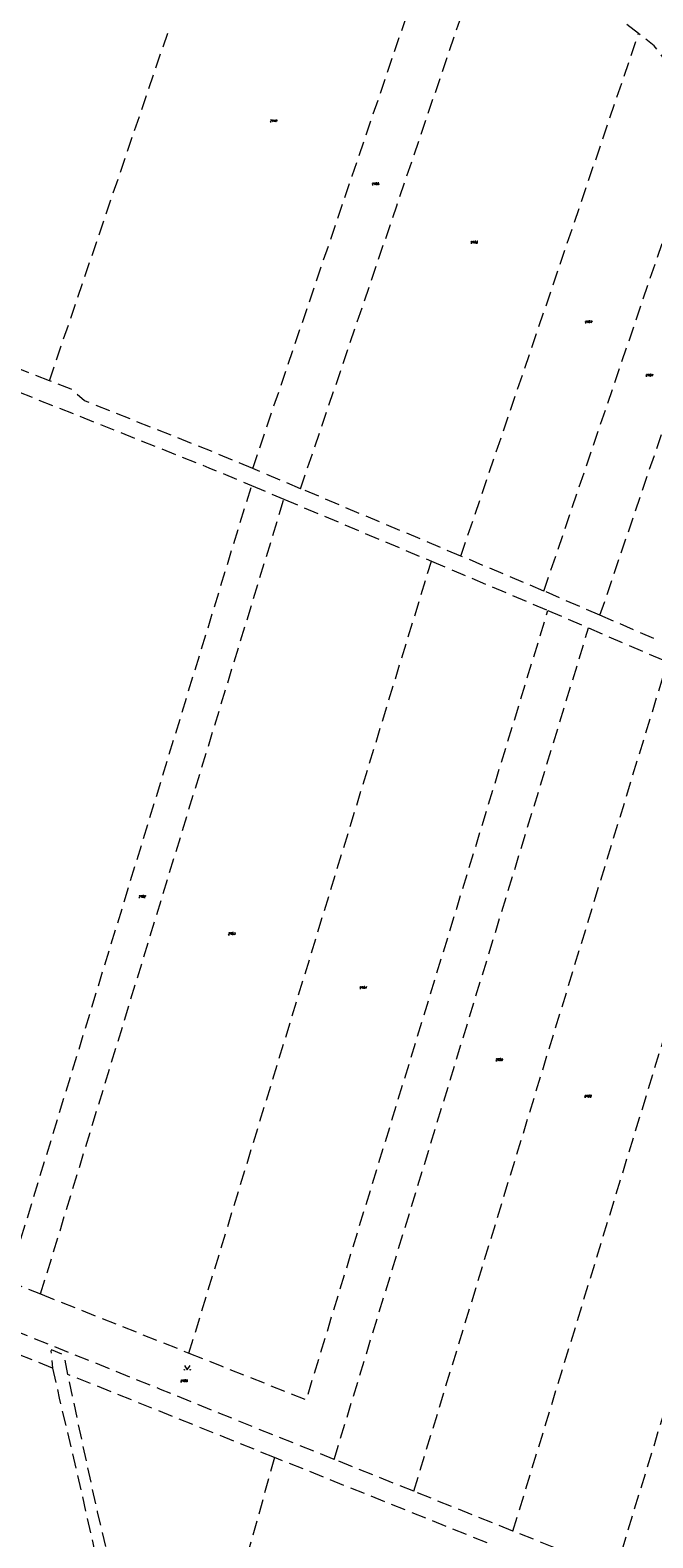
# Model space of a CAD drawing. Header units: metres. Extents: x -626722 to -621116, y -1178216 to -1174550.
# Tile 50 of 86: x -624549 to -624337, y -1176484 to -1175971. Entities that reach past the tile are written whole.
import ezdxf

# ---------------------------------------------------------------- set-up
doc = ezdxf.new("R2010")
doc.units = ezdxf.units.M
doc.header["$MEASUREMENT"] = 0
doc.linetypes.add('DASHEDX2', pattern=[1.5, 1, -0.5])
for name, color, linetype, lineweight in [('8_kat_KN_Hranice parcel', 200, 'DASHEDX2', 25), ('8_kat_KN_Značky kultur', 7, 'Continuous', 0), ('8_kat_KN_Čísla parcel', 200, 'Continuous', 25)]:
    doc.layers.add(name, color=color, linetype=linetype, lineweight=lineweight)
doc.styles.add('Style-ITALICS', font='ITALICS.shx')

# ---------------------------------------------------------------- blocks, each defined once
blk = doc.blocks.new('3.14')
at = {"layer": '8_kat_KN_Značky kultur', "color": 7, "linetype": 'Continuous', "lineweight": 13, "flags": 128}
blk.add_lwpolyline([(-1, 1.5), (0, 0), (1, 1.5)], dxfattribs=at)
at = {"layer": '8_kat_KN_Značky kultur', "color": 7, "linetype": 'Continuous', "lineweight": 13}
for centre in [(-1, 0), (1, 0)]:
    blk.add_circle(centre, 0.1, dxfattribs=at)

msp = doc.modelspace()

# ---------------------------------------------------------------- linework, layer by layer
at = {"layer": '8_kat_KN_Hranice parcel', "lineweight": 13, "ltscale": 5}
for p, q in [((-624541.98, -1176090.35), (-624500.89, -1175969.67)), ((-624401.89, -1176150.04), (-624341.37, -1175972.2)), ((-624373.63, -1176161.95), (-624319.51, -1176002.91)), ((-624354.52, -1176170.2), (-624303.94, -1176021.57)), ((-624456.48, -1176127.11), (-624472.77, -1176120.26)), ((-624473.16, -1176126.07), (-624462.13, -1176130.7)), ((-624401.89, -1176150.04), (-624456.48, -1176127.11)), ((-624462.13, -1176130.7), (-624411.92, -1176151.79)), ((-624373.63, -1176161.95), (-624401.89, -1176150.04)), ((-624411.92, -1176151.79), (-624372.24, -1176168.54)), ((-624354.52, -1176170.2), (-624373.63, -1176161.95)), ((-624372.24, -1176168.54), (-624358.39, -1176174.52)), ((-624336.17, -1176178.12), (-624354.52, -1176170.2)), ((-624358.39, -1176174.52), (-624331.51, -1176186.12)), ((-624540.93, -1176426.45), (-624615.44, -1176396.6)), ((-624556.06, -1176396.77), (-624544.96, -1176401.19)), ((-624544.96, -1176401.19), (-624494.46, -1176421.33)), ((-624465.3, -1176456.87), (-624535.66, -1176428.61)), ((-624465.3, -1176456.87), (-624495.32, -1176563.46)), ((-624392.98, -1176485.92), (-624465.3, -1176456.87)), ((-624417.94, -1176468.38), (-624445.04, -1176457.5)), ((-624384.15, -1176481.91), (-624417.94, -1176468.38)), ((-624349.3, -1176495.88), (-624384.15, -1176481.91))]:
    msp.add_line(p, q, dxfattribs=at)
at = {"layer": '8_kat_KN_Hranice parcel', "lineweight": 13, "ltscale": 5, "flags": 128}
for points in [[(-624472.77, -1176120.26), (-624438.85, -1176020.57), (-624404.92, -1175920.87)], [(-624456.48, -1176127.11), (-624423.72, -1176030.85), (-624390.96, -1175934.59)], [(-624341.37, -1175972.2), (-624349.73, -1175965.72), (-624377.66, -1175947.44), (-624390.96, -1175934.59)], [(-624319.51, -1176002.91), (-624326.04, -1175989.88), (-624336.05, -1175976.32), (-624341.37, -1175972.2)], [(-624541.98, -1176090.35), (-624553.15, -1176085.99), (-624559.08, -1176085.62), (-624594.06, -1176071.69), (-624639.37, -1176052.02)], [(-624573.41, -1176085.83), (-624487.65, -1176119.98), (-624473.16, -1176126.07)], [(-624472.77, -1176120.26), (-624485.56, -1176114.89), (-624530, -1176097.2), (-624534.52, -1176093.25), (-624541.98, -1176090.35)], [(-624556.06, -1176396.77), (-624514.61, -1176261.42), (-624473.16, -1176126.07)], [(-624544.96, -1176401.19), (-624503.55, -1176265.95), (-624462.13, -1176130.7)], [(-624494.46, -1176421.33), (-624453.19, -1176286.56), (-624411.92, -1176151.79)], [(-624494.46, -1176421.33), (-624483.27, -1176425.79), (-624454.52, -1176437.25), (-624413.38, -1176302.9), (-624372.24, -1176168.54)], [(-624445.04, -1176457.5), (-624401.72, -1176316.01), (-624358.39, -1176174.52)], [(-624417.94, -1176468.38), (-624374.73, -1176327.25), (-624331.51, -1176186.12)], [(-624384.15, -1176481.91), (-624341.04, -1176341.24), (-624297.93, -1176200.56)], [(-624349.3, -1176495.88), (-624306.56, -1176356.38), (-624263.81, -1176216.87)], [(-624445.04, -1176457.5), (-624470.61, -1176447.28), (-624504.11, -1176433.69), (-624560.58, -1176411.03), (-624588.38, -1176399.81), (-624643.97, -1176377.32), (-624698.34, -1176356.19), (-624717.61, -1176348.68), (-624760.07, -1176332.14), (-624786.45, -1176322.02), (-624839.41, -1176300.97), (-624840.53, -1176300.72)], [(-624535.66, -1176428.61), (-624536.97, -1176422.07), (-624541.27, -1176420.25), (-624541.46, -1176420.72), (-624540.93, -1176426.45)], [(-624540.93, -1176426.45), (-624538.63, -1176436.63), (-624531.19, -1176468.31), (-624527.21, -1176485.9), (-624522.13, -1176509.84), (-624518.24, -1176528.35), (-624513.66, -1176546.32), (-624511.01, -1176557.99)], [(-624505.56, -1176560.18), (-624506.58, -1176557.74), (-624508.22, -1176550.3), (-624509.94, -1176543.12), (-624517.53, -1176508.95), (-624525.57, -1176475.48), (-624532.36, -1176444.36), (-624535.66, -1176428.61)]]:
    msp.add_lwpolyline(points, dxfattribs=at)

# ---------------------------------------------------------------- block references
at = {"layer": '8_kat_KN_Značky kultur', "lineweight": 13}
msp.add_blockref('3.14', (-624495.04, -1176427.01), dxfattribs=at)

# ---------------------------------------------------------------- texts
at = {"layer": '8_kat_KN_Čísla parcel', "lineweight": 0, "style": 'Style-ITALICS'}
for s, p in [('2749', (-624466.93, -1176002.21)), ('2755', (-624432.21, -1176023.73)), ('2756', (-624398.6, -1176043.59)), ('2757', (-624359.69, -1176070.71)), ('2764', (-624338.95, -1176088.8)), ('2752', (-624511.68, -1176266.25)), ('2753', (-624481.15, -1176278.92)), ('2754', (-624436.4, -1176297.29)), ('2759', (-624390.06, -1176321.81)), ('2760', (-624359.87, -1176334.23)), ('2758', (-624497.39, -1176431.17))]:
    msp.add_text(s, height=0.7, dxfattribs=at).set_placement(p)

doc.saveas('drawing.dxf')
